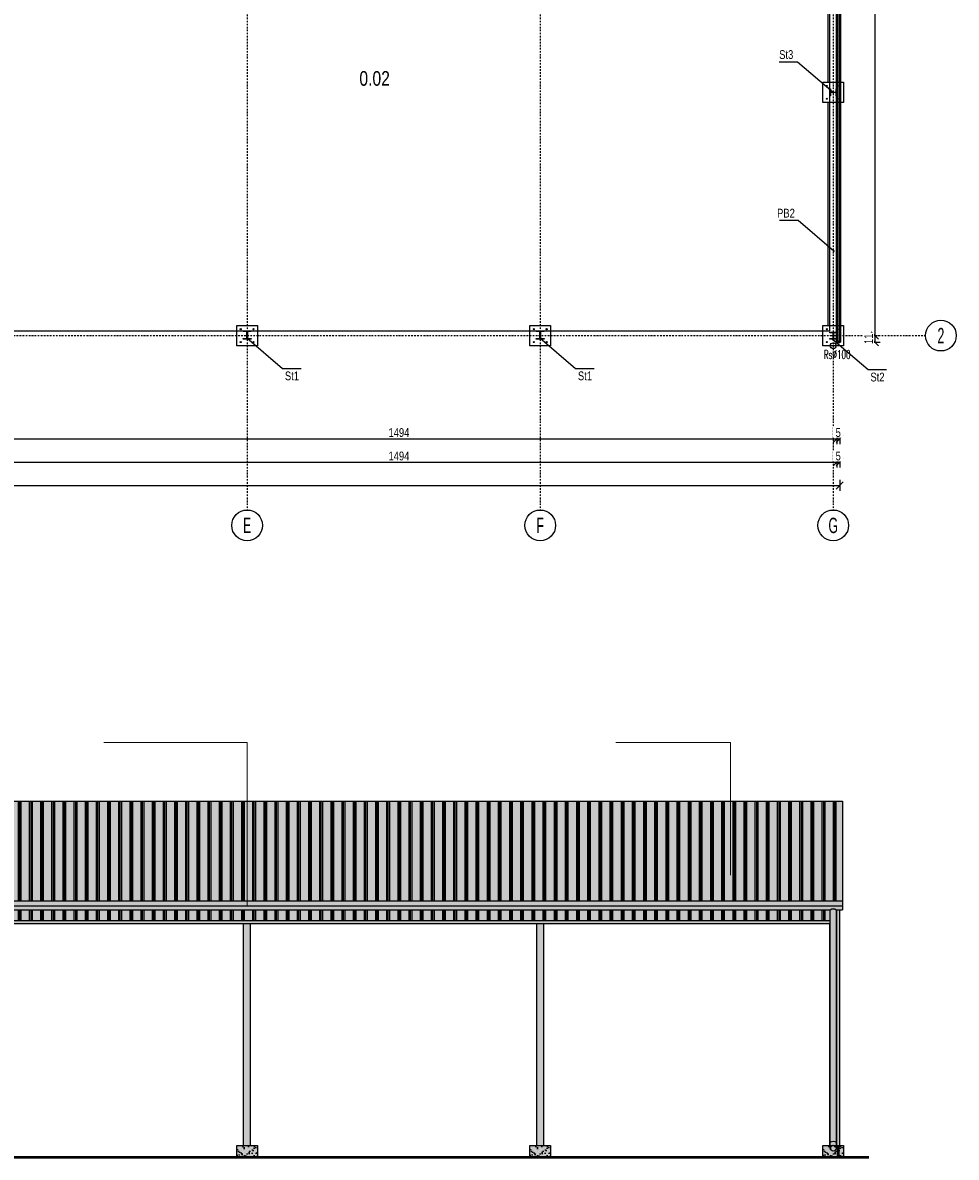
# Model space of a CAD drawing. Header units: centimetres. Extents: x 47725 to 65780, y 1892 to 12037.
# Tile 79 of 156: x 51190 to 52783, y 3119 to 5054. Entities that reach past the tile are written whole.
import ezdxf
from ezdxf.enums import TextEntityAlignment as Align

# ---------------------------------------------------------------- set-up
doc = ezdxf.new("R2010")
doc.units = ezdxf.units.CM
doc.header["$LTSCALE"] = 0.02
doc.linetypes.add('DASHDOT', pattern=[25.4, 12.7, -6.35, 0, -6.35])
doc.linetypes.add('DASHDOT2', pattern=[12.7, 6.35, -3.175, 0, -3.175])
for name, color, linetype in [('33 - linia 2', 3, 'Continuous'), ('333 - linia 3', 5, 'Continuous'), ('A-ELEWACJE', 3, 'Continuous'), ('A-Elewacje_wypełnienia', 7, 'Continuous'), ('A-Grid', 191, 'DASHDOT2'), ('A-OPISY', 70, 'Continuous'), ('CKDACH_OPIS', 3, 'Continuous'), ('CKPOM_OPIS', 3, 'Continuous'), ('CKWYMIAR', 3, 'Continuous'), ('CSPROFILE_OSIE', 1, 'DASHDOT'), ('OPIS_K_WYK', 3, 'Continuous')]:
    doc.layers.add(name, color=color, linetype=linetype)
doc.layers.add('CKPOM_NUM', color=6, linetype='Continuous', lineweight=50)
doc.layers.add('CKSCIANY_PRZEKR', color=6, linetype='Continuous', lineweight=50)
doc.layers.add('CKPOM_POWIERZ', color=1, linetype='Continuous', plot=False)
doc.layers.add('REV', color=20, linetype='Continuous', lineweight=40, plot=False)
doc.styles.add('BA_ARIAL_0.5', font='IC-Romans.shx', dxfattribs={"width": 0.5})
doc.styles.add('RomanS', font='romans.shx', dxfattribs={"width": 0.8})
doc.styles.get("Standard").update_dxf_attribs({"font": 'ic-simplex.shx', "width": 0.8})
doc.dimstyles.new('CADKON cm', dxfattribs={"dimscale": 10, "dimtxt": 2.5, "dimasz": 2.5, "dimexe": 1.8, "dimexo": 5, "dimgap": 0.6, "dimtad": 1, "dimrnd": 0.1, "dimtxsty": 'Standard', "dimblk1": 'OBLIQUE', "dimblk2": 'OBLIQUE', "dimsah": 1, "dimcen": 2.5, "dimadec": 1, "dimazin": 2, "dimtfac": 1, "dimtix": 1, "dimtmove": 2, "dimatfit": 3, "dimldrblk": 'OPEN30', "dimfxl": 5, "dimfxlon": 1, "dimtfill": 1, "dimtolj": 1, "dimarcsym": 0})
doc.dimstyles.new('Kopia2 CADKON cm', dxfattribs={"dimscale": 5, "dimtxt": 3, "dimasz": 2.5, "dimexe": 1.8, "dimexo": 5, "dimgap": 0.6, "dimtad": 1, "dimrnd": 0.5, "dimtxsty": 'Standard', "dimblk1": 'OBLIQUE', "dimblk2": 'OBLIQUE', "dimsah": 1, "dimcen": 2.5, "dimadec": 1, "dimazin": 2, "dimtfac": 1, "dimtix": 1, "dimtmove": 2, "dimatfit": 3, "dimldrblk": 'OPEN30', "dimfxl": 2, "dimfxlon": 1, "dimtfill": 1, "dimtolj": 1, "dimarcsym": 0})

# ---------------------------------------------------------------- blocks, each defined once
blk = doc.blocks.new('BA_Axis_Mark')
at = {"linetype": 'Continuous'}
blk.add_circle((0, 0), 37.5, dxfattribs=at)
at = {"linetype": 'Continuous', "style": 'BA_ARIAL_0.5', "width": 0.6}
blk.add_attdef('AXIS_NUMBER', text='', height=37.5, dxfattribs=at).set_placement((0, 0), align=Align.MIDDLE_CENTER)
blk = doc.blocks.new('A$7E8814A102C37C')
at = {"layer": 'A-Grid', "ltscale": 20}
blk.add_line((-237.5, -1667), (3157.5, -1667), dxfattribs=at)
for points in [[(2000, -130), (2000, -1964.5)], [(2500, -130), (2500, -1964.5)], [(3000, -130), (3000, -1964.5)]]:
    blk.add_lwpolyline(points, dxfattribs=at)
at = {"layer": 'A-Grid', "xscale": 0.7000000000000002, "yscale": 0.7000000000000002, "zscale": 0.7000000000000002, "rotation": 360}
for p, values in [((3183.7, -1667), {'AXIS_NUMBER': '2'}), ((2000, -1990.8), {'AXIS_NUMBER': 'E'}), ((2500, -1990.8), {'AXIS_NUMBER': 'F'}), ((3000, -1990.8), {'AXIS_NUMBER': 'G'})]:
    blk.add_blockref('BA_Axis_Mark', p, dxfattribs=at).add_auto_attribs(values)
blk = doc.blocks.new('A$7E8A9A372D53')
at = {"layer": '33 - linia 2'}
for points in [[(50, -50), (170, -50), (170, -61), (125.25, -61, 0.41421356), (113.25, -73), (113.25, -147, 0.41421356), (125.25, -159), (170, -159), (170, -170), (50, -170), (50, -159), (94.75, -159, 0.41421356), (106.75, -147), (106.75, -73, 0.41421356), (94.75, -61), (50, -61)], [(5040, -50), (5180, -50), (5180, -62), (5125.5, -62, 0.41421356), (5113.5, -74), (5113.5, -166, 0.41421356), (5125.5, -178), (5180, -178), (5180, -190), (5040, -190), (5040, -178), (5094.5, -178, 0.41421356), (5106.5, -166), (5106.5, -74, 0.41421356), (5094.5, -62), (5040, -62)], [(10040, -50), (10180, -50), (10180, -62), (10125.5, -62, 0.41421356), (10113.5, -74), (10113.5, -166, 0.41421356), (10125.5, -178), (10180, -178), (10180, -190), (10040, -190), (10040, -178), (10094.5, -178, 0.41421356), (10106.5, -166), (10106.5, -74, 0.41421356), (10094.5, -62), (10040, -62)], [(15040, -50), (15180, -50), (15180, -62), (15125.5, -62, 0.41421356), (15113.5, -74), (15113.5, -166, 0.41421356), (15125.5, -178), (15180, -178), (15180, -190), (15040, -190), (15040, -178), (15094.5, -178, 0.41421356), (15106.5, -166), (15106.5, -74, 0.41421356), (15094.5, -62), (15040, -62)], [(20040, -50), (20180, -50), (20180, -62), (20125.5, -62, 0.41421356), (20113.5, -74), (20113.5, -166, 0.41421356), (20125.5, -178), (20180, -178), (20180, -190), (20040, -190), (20040, -178), (20094.5, -178, 0.41421356), (20106.5, -166), (20106.5, -74, 0.41421356), (20094.5, -62), (20040, -62)], [(25040, -50), (25180, -50), (25180, -62), (25125.5, -62, 0.41421356), (25113.5, -74), (25113.5, -166, 0.41421356), (25125.5, -178), (25180, -178), (25180, -190), (25040, -190), (25040, -178), (25094.5, -178, 0.41421356), (25106.5, -166), (25106.5, -74, 0.41421356), (25094.5, -62), (25040, -62)], [(30050, -50), (30170, -50), (30170, -61), (30125.25, -61, 0.41421356), (30113.25, -73), (30113.25, -147, 0.41421356), (30125.25, -159), (30170, -159), (30170, -170), (30050, -170), (30050, -159), (30094.75, -159, 0.41421356), (30106.75, -147), (30106.75, -73, 0.41421356), (30094.75, -61), (30050, -61)], [(50, -4200), (50, -4320), (61, -4320), (61, -4275.25, -0.41421356), (73, -4263.25), (147, -4263.25, -0.41421356), (159, -4275.25), (159, -4320), (170, -4320), (170, -4200), (159, -4200), (159, -4244.75, -0.41421356), (147, -4256.75), (73, -4256.75, -0.41421356), (61, -4244.75), (61, -4200)], [(15050, -4200), (15050, -4320), (15061, -4320), (15061, -4275.25, -0.41421356), (15073, -4263.25), (15147, -4263.25, -0.41421356), (15159, -4275.25), (15159, -4320), (15170, -4320), (15170, -4200), (15159, -4200), (15159, -4244.75, -0.41421356), (15147, -4256.75), (15073, -4256.75, -0.41421356), (15061, -4244.75), (15061, -4200)], [(30050, -4200), (30050, -4320), (30061, -4320), (30061, -4275.25, -0.41421356), (30073, -4263.25), (30147, -4263.25, -0.41421356), (30159, -4275.25), (30159, -4320), (30170, -4320), (30170, -4200), (30159, -4200), (30159, -4244.75, -0.41421356), (30147, -4256.75), (30073, -4256.75, -0.41421356), (30061, -4244.75), (30061, -4200)], [(50, -8520), (50, -8400), (61, -8400), (61, -8444.75, 0.41421356), (73, -8456.75), (147, -8456.75, 0.41421356), (159, -8444.75), (159, -8400), (170, -8400), (170, -8520), (159, -8520), (159, -8475.25, 0.41421356), (147, -8463.25), (73, -8463.25, 0.41421356), (61, -8475.25), (61, -8520)], [(15050, -8520), (15050, -8400), (15061, -8400), (15061, -8444.75, 0.41421356), (15073, -8456.75), (15147, -8456.75, 0.41421356), (15159, -8444.75), (15159, -8400), (15170, -8400), (15170, -8520), (15159, -8520), (15159, -8475.25, 0.41421356), (15147, -8463.25), (15073, -8463.25, 0.41421356), (15061, -8475.25), (15061, -8520)], [(30050, -8520), (30050, -8400), (30061, -8400), (30061, -8444.75, 0.41421356), (30073, -8456.75), (30147, -8456.75, 0.41421356), (30159, -8444.75), (30159, -8400), (30170, -8400), (30170, -8520), (30159, -8520), (30159, -8475.25, 0.41421356), (30147, -8463.25), (30073, -8463.25, 0.41421356), (30061, -8475.25), (30061, -8520)], [(50, -12550), (170, -12550), (170, -12561), (125.25, -12561, 0.41421356), (113.25, -12573), (113.25, -12647, 0.41421356), (125.25, -12659), (170, -12659), (170, -12670), (50, -12670), (50, -12659), (94.75, -12659, 0.41421356), (106.75, -12647), (106.75, -12573, 0.41421356), (94.75, -12561), (50, -12561)], [(50, -12550), (170, -12550), (170, -12561), (125.25, -12561, 0.41421356), (113.25, -12573), (113.25, -12647, 0.41421356), (125.25, -12659), (170, -12659), (170, -12670), (50, -12670), (50, -12659), (94.75, -12659, 0.41421356), (106.75, -12647), (106.75, -12573, 0.41421356), (94.75, -12561), (50, -12561)], [(5040, -12530), (5180, -12530), (5180, -12542), (5125.5, -12542, 0.41421356), (5113.5, -12554), (5113.5, -12646, 0.41421356), (5125.5, -12658), (5180, -12658), (5180, -12670), (5040, -12670), (5040, -12658), (5094.5, -12658, 0.41421356), (5106.5, -12646), (5106.5, -12554, 0.41421356), (5094.5, -12542), (5040, -12542)], [(10040, -12530), (10180, -12530), (10180, -12542), (10125.5, -12542, 0.41421356), (10113.5, -12554), (10113.5, -12646, 0.41421356), (10125.5, -12658), (10180, -12658), (10180, -12670), (10040, -12670), (10040, -12658), (10094.5, -12658, 0.41421356), (10106.5, -12646), (10106.5, -12554, 0.41421356), (10094.5, -12542), (10040, -12542)], [(15040, -12530), (15180, -12530), (15180, -12542), (15125.5, -12542, 0.41421356), (15113.5, -12554), (15113.5, -12646, 0.41421356), (15125.5, -12658), (15180, -12658), (15180, -12670), (15040, -12670), (15040, -12658), (15094.5, -12658, 0.41421356), (15106.5, -12646), (15106.5, -12554, 0.41421356), (15094.5, -12542), (15040, -12542)], [(20040, -12530), (20180, -12530), (20180, -12542), (20125.5, -12542, 0.41421356), (20113.5, -12554), (20113.5, -12646, 0.41421356), (20125.5, -12658), (20180, -12658), (20180, -12670), (20040, -12670), (20040, -12658), (20094.5, -12658, 0.41421356), (20106.5, -12646), (20106.5, -12554, 0.41421356), (20094.5, -12542), (20040, -12542)], [(25040, -12530), (25180, -12530), (25180, -12542), (25125.5, -12542, 0.41421356), (25113.5, -12554), (25113.5, -12646, 0.41421356), (25125.5, -12658), (25180, -12658), (25180, -12670), (25040, -12670), (25040, -12658), (25094.5, -12658, 0.41421356), (25106.5, -12646), (25106.5, -12554, 0.41421356), (25094.5, -12542), (25040, -12542)], [(30050, -12550), (30170, -12550), (30170, -12561), (30125.25, -12561, 0.41421356), (30113.25, -12573), (30113.25, -12647, 0.41421356), (30125.25, -12659), (30170, -12659), (30170, -12670), (30050, -12670), (30050, -12659), (30094.75, -12659, 0.41421356), (30106.75, -12647), (30106.75, -12573, 0.41421356), (30094.75, -12561), (30050, -12561)]]:
    blk.add_lwpolyline(points, format="xyb", close=True, dxfattribs=at)
blk = doc.blocks.new('CKBL2082124121053')
at = {"layer": 'CKPOM_NUM', "width": 0.8, "flags": 8}
blk.add_attdef('CISLO', text='', height=25, dxfattribs=at).set_placement((51825.3, 5145.6), align=Align.BOTTOM_CENTER)
at = {"layer": 'CKPOM_OPIS', "width": 0.8, "flags": 9}
for tag in ['PLOCHA_DLE_NV_366/2013', 'DEFINICE_SKLADBY', 'POZNÁMKA', 'K._VÝŠKA', 'PODLAHA', 'SKLADBA', 'TEPLOTA', 'PODLAZI', 'POVRCH', 'PLOCHA', 'JMENO', 'OBVOD', 'OBJEM', 'STROP', 'VYSKA', 'STĚNY', 'ZONA', 'BYT']:
    blk.add_attdef(tag, text='', height=20, dxfattribs=at).set_placement((51825.3, 5145.6), align=Align.BOTTOM_CENTER)
blk = doc.blocks.new('_OBLIQUE')
at = {"color": 0, "linetype": 'ByBlock'}
blk.add_line((-0.5, -0.5), (0.5, 0.5), dxfattribs=at)
blk = doc.blocks.new('A$7E87C121A38CF')
blk.add_lwpolyline([(-36.1, 119, -0.352544), (-26.1, 119), (-26.1, -287.9, -1), (-36.1, -287.9)], format="xyb", close=True)
blk.add_lwpolyline([(-36.1, -277.6, -0.3223), (-26.1, -277.6)], format="xyb")
blk.add_circle((-31.1, -287.9), 5)
blk = doc.blocks.new('*D1988')
at = {"layer": 'CKWYMIAR', "color": 0, "lineweight": -2}
for p, q in [((51084.8, 4354.6), (51084.8, 4335.6)), ((51084.8, 4344.6), (52578.8, 4344.6)), ((52578.8, 4354.6), (52578.8, 4335.6))]:
    blk.add_line(p, q, dxfattribs=at)
at = {"layer": 'CKWYMIAR', "color": 0, "lineweight": -2, "xscale": 12.5, "yscale": 12.5, "zscale": 12.5, "rotation": 180}
blk.add_blockref('_OBLIQUE', (51084.8, 4344.6), dxfattribs=at)
at = {"layer": 'CKWYMIAR', "color": 0, "lineweight": -2, "xscale": 12.5, "yscale": 12.5, "zscale": 12.5}
blk.add_blockref('_OBLIQUE', (52578.8, 4344.6), dxfattribs=at)
at = {"layer": 'CKWYMIAR', "color": 0, "insert": (51831.8, 4355.1), "char_height": 15, "attachment_point": 5, "bg_fill": 3, "box_fill_scale": 1.1, "bg_fill_color": 256, "bg_fill_true_color": 13158600, "bg_fill_transparency": 0}
blk.add_mtext('\\A1;1494', dxfattribs=at)
blk = doc.blocks.new('_Open30')
at = {"color": 0, "linetype": 'ByBlock', "lineweight": -2}
for p, q in [((-1, 0.27), (0, 0)), ((0, 0), (-1, -0.27)), ((0, 0), (-1, 0))]:
    blk.add_line(p, q, dxfattribs=at)
blk = doc.blocks.new('*D1989')
at = {"layer": 'CKWYMIAR', "color": 0, "lineweight": -2}
for p, q in [((52578.8, 4354.6), (52578.8, 4335.6)), ((52578.8, 4344.6), (52583.8, 4344.6)), ((52583.8, 4354.6), (52583.8, 4335.6))]:
    blk.add_line(p, q, dxfattribs=at)
at = {"layer": 'CKWYMIAR', "color": 0, "lineweight": -2, "xscale": 12.5, "yscale": 12.5, "zscale": 12.5}
blk.add_blockref('_OBLIQUE', (52578.8, 4344.6), dxfattribs=at)
at = {"layer": 'CKWYMIAR', "color": 0, "lineweight": -2, "xscale": 12.5, "yscale": 12.5, "zscale": 12.5, "rotation": 180}
blk.add_blockref('_OBLIQUE', (52583.8, 4344.6), dxfattribs=at)
at = {"layer": 'CKWYMIAR', "color": 0, "insert": (52581.3, 4355.1), "char_height": 15, "attachment_point": 5, "bg_fill": 3, "box_fill_scale": 1.1, "bg_fill_color": 256, "bg_fill_true_color": 13158600, "bg_fill_transparency": 0}
blk.add_mtext('\\A1;5', dxfattribs=at)
blk = doc.blocks.new('*D1997')
at = {"layer": 'CKWYMIAR', "color": 0, "lineweight": -2}
for p, q in [((51084.8, 4314.6), (51084.8, 4295.6)), ((51084.8, 4304.6), (52578.8, 4304.6)), ((52578.8, 4314.6), (52578.8, 4295.6))]:
    blk.add_line(p, q, dxfattribs=at)
at = {"layer": 'CKWYMIAR', "color": 0, "lineweight": -2, "xscale": 12.5, "yscale": 12.5, "zscale": 12.5, "rotation": 180}
blk.add_blockref('_OBLIQUE', (51084.8, 4304.6), dxfattribs=at)
at = {"layer": 'CKWYMIAR', "color": 0, "lineweight": -2, "xscale": 12.5, "yscale": 12.5, "zscale": 12.5}
blk.add_blockref('_OBLIQUE', (52578.8, 4304.6), dxfattribs=at)
at = {"layer": 'CKWYMIAR', "color": 0, "insert": (51831.8, 4315.1), "char_height": 15, "attachment_point": 5, "bg_fill": 3, "box_fill_scale": 1.1, "bg_fill_color": 256, "bg_fill_true_color": 13158600, "bg_fill_transparency": 0}
blk.add_mtext('\\A1;1494', dxfattribs=at)
blk = doc.blocks.new('*D1998')
at = {"layer": 'CKWYMIAR', "color": 0, "lineweight": -2}
for p, q in [((52578.8, 4314.6), (52578.8, 4295.6)), ((52578.8, 4304.6), (52583.8, 4304.6)), ((52583.8, 4314.6), (52583.8, 4295.6))]:
    blk.add_line(p, q, dxfattribs=at)
at = {"layer": 'CKWYMIAR', "color": 0, "lineweight": -2, "xscale": 12.5, "yscale": 12.5, "zscale": 12.5}
blk.add_blockref('_OBLIQUE', (52578.8, 4304.6), dxfattribs=at)
at = {"layer": 'CKWYMIAR', "color": 0, "lineweight": -2, "xscale": 12.5, "yscale": 12.5, "zscale": 12.5, "rotation": 180}
blk.add_blockref('_OBLIQUE', (52583.8, 4304.6), dxfattribs=at)
at = {"layer": 'CKWYMIAR', "color": 0, "insert": (52581.3, 4315.1), "char_height": 15, "attachment_point": 5, "bg_fill": 3, "box_fill_scale": 1.1, "bg_fill_color": 256, "bg_fill_true_color": 13158600, "bg_fill_transparency": 0}
blk.add_mtext('\\A1;5', dxfattribs=at)
blk = doc.blocks.new('*D1999')
at = {"layer": 'CKWYMIAR', "color": 0, "lineweight": -2}
for p, q in [((49561.8, 4274.6), (49561.8, 4255.6)), ((49561.8, 4264.6), (52583.8, 4264.6)), ((52583.8, 4274.6), (52583.8, 4255.6))]:
    blk.add_line(p, q, dxfattribs=at)
at = {"layer": 'CKWYMIAR', "color": 0, "lineweight": -2, "xscale": 12.5, "yscale": 12.5, "zscale": 12.5, "rotation": 180}
blk.add_blockref('_OBLIQUE', (49561.8, 4264.6), dxfattribs=at)
at = {"layer": 'CKWYMIAR', "color": 0, "lineweight": -2, "xscale": 12.5, "yscale": 12.5, "zscale": 12.5}
blk.add_blockref('_OBLIQUE', (52583.8, 4264.6), dxfattribs=at)
at = {"layer": 'CKWYMIAR', "color": 0, "insert": (51072.8, 4275.1), "char_height": 15, "attachment_point": 5, "bg_fill": 3, "box_fill_scale": 1.1, "bg_fill_color": 256, "bg_fill_true_color": 13158600, "bg_fill_transparency": 0}
blk.add_mtext('\\A1;3022', dxfattribs=at)
blk = doc.blocks.new('*D2005')
at = {"layer": 'CKWYMIAR', "color": 0, "lineweight": -2}
for p, q in [((52633.8, 5770.6), (52652.8, 5770.6)), ((52643.8, 5770.6), (52643.8, 4520.6)), ((52650.2, 4520.6), (52652.8, 4520.6))]:
    blk.add_line(p, q, dxfattribs=at)
at = {"layer": 'CKWYMIAR', "color": 0, "lineweight": -2, "xscale": 12.5, "yscale": 12.5, "zscale": 12.5}
for p, rotation in [((52643.8, 5770.6), 90), ((52643.8, 4520.6), 270)]:
    blk.add_blockref('_OBLIQUE', p, dxfattribs=dict(at, rotation=rotation))
at = {"layer": 'CKWYMIAR', "color": 0, "insert": (52633.3, 5145.6), "char_height": 15, "attachment_point": 5, "rotation": 90, "bg_fill": 3, "box_fill_scale": 1.1, "bg_fill_color": 256, "bg_fill_true_color": 13158600, "bg_fill_transparency": 0}
blk.add_mtext('\\A1;1250', dxfattribs=at)
blk = doc.blocks.new('*D2006')
at = {"layer": 'CKWYMIAR', "color": 0, "lineweight": -2}
for p, q in [((52643.8, 4520.6), (52643.8, 4509.6)), ((52650.2, 4520.6), (52652.8, 4520.6)), ((52633.8, 4509.6), (52652.8, 4509.6))]:
    blk.add_line(p, q, dxfattribs=at)
at = {"layer": 'CKWYMIAR', "color": 0, "lineweight": -2, "xscale": 12.5, "yscale": 12.5, "zscale": 12.5}
for p, rotation in [((52643.8, 4520.6), 270), ((52643.8, 4509.6), 90)]:
    blk.add_blockref('_OBLIQUE', p, dxfattribs=dict(at, rotation=rotation))
at = {"layer": 'CKWYMIAR', "color": 0, "insert": (52633.3, 4515.1), "char_height": 15, "attachment_point": 5, "rotation": 90, "bg_fill": 3, "box_fill_scale": 1.1, "bg_fill_color": 256, "bg_fill_true_color": 13158600, "bg_fill_transparency": 0}
blk.add_mtext('\\A1;11', dxfattribs=at)
blk = doc.blocks.new('A$7E8A16153526364')
at = {"layer": '33 - linia 2'}
for points in [[(-30285, 65), (-29935, 65), (-29935, -285), (-30285, -285)], [(-25285, 65), (-24935, 65), (-24935, -285), (-25285, -285)], [(-20285, 65), (-19935, 65), (-19935, -285), (-20285, -285)], [(-15285, 65), (-14935, 65), (-14935, -285), (-15285, -285)], [(-10285, 65), (-9935, 65), (-9935, -285), (-10285, -285)], [(-5285, 65), (-4935, 65), (-4935, -285), (-5285, -285)], [(-285, 65), (65, 65), (65, -285), (-285, -285)], [(-30285, -4085), (-29935, -4085), (-29935, -4435), (-30285, -4435)], [(-15285, -4085), (-14935, -4085), (-14935, -4435), (-15285, -4435)], [(-285, -4085), (65, -4085), (65, -4435), (-285, -4435)], [(-30285, -8285), (-29935, -8285), (-29935, -8635), (-30285, -8635)], [(-15285, -8285), (-14935, -8285), (-14935, -8635), (-15285, -8635)], [(-285, -8285), (65, -8285), (65, -8635), (-285, -8635)], [(-30285, -12435), (-29935, -12435), (-29935, -12785), (-30285, -12785)], [(-25285, -12435), (-24935, -12435), (-24935, -12785), (-25285, -12785)], [(-20285, -12435), (-19935, -12435), (-19935, -12785), (-20285, -12785)], [(-15285, -12435), (-14935, -12435), (-14935, -12785), (-15285, -12785)], [(-10285, -12435), (-9935, -12435), (-9935, -12785), (-10285, -12785)], [(-5285, -12435), (-4935, -12435), (-4935, -12785), (-5285, -12785)], [(-285, -12435), (65, -12435), (65, -12785), (-285, -12785)]]:
    blk.add_lwpolyline(points, close=True, dxfattribs=at)
for centre in [(-30220, 0), (-30000, 0), (-25220, 0), (-25000, 0), (-20220, 0), (-20000, 0), (-15220, 0), (-15000, 0), (-10220, 0), (-10000, 0), (-5220, 0), (-5000, 0), (-220, 0), (0, 0), (-30220, -220), (-30000, -220), (-25220, -220), (-25000, -220), (-20220, -220), (-20000, -220), (-15220, -220), (-15000, -220), (-10220, -220), (-10000, -220), (-5220, -220), (-5000, -220), (-220, -220), (0, -220), (-30220, -4150), (-30000, -4150), (-15220, -4150), (-15000, -4150), (-220, -4150), (0, -4150), (-30220, -4370), (-30000, -4370), (-15220, -4370), (-15000, -4370), (-220, -4370), (0, -4370), (-30220, -8350), (-30000, -8350), (-15220, -8350), (-15000, -8350), (-220, -8350), (0, -8350), (-30220, -8570), (-30000, -8570), (-15220, -8570), (-15000, -8570), (-220, -8570), (0, -8570), (-30220, -12500), (-30000, -12500), (-25220, -12500), (-25000, -12500), (-20220, -12500), (-20000, -12500), (-15220, -12500), (-15000, -12500), (-10220, -12500), (-10000, -12500), (-5220, -12500), (-5000, -12500), (-220, -12500), (0, -12500), (-30220, -12720), (-30000, -12720), (-25220, -12720), (-25000, -12720), (-20220, -12720), (-20000, -12720), (-15220, -12720), (-15000, -12720), (-10220, -12720), (-10000, -12720), (-5220, -12720), (-5000, -12720), (-220, -12720), (0, -12720)]:
    blk.add_circle(centre, 9, dxfattribs=at)
at = {"layer": '333 - linia 3'}
for points in [[(-29935, -50), (-29935, -200), (-25285, -200), (-25285, -50)], [(-19935, -50), (-19935, -200), (-15285, -200), (-15285, -50)], [(-14935, -50), (-14935, -200), (-10285, -200), (-10285, -50)], [(-4935, -50), (-4935, -200), (-285, -200), (-285, -50)], [(-30170, -4085), (-30020, -4085), (-30020, -285), (-30170, -285)], [(-15200, -4105), (-15050, -4105), (-15050, -305), (-15200, -305)], [(-200, -4085), (-50, -4085), (-50, -285), (-200, -285)], [(-30170, -8285), (-30020, -8285), (-30020, -4435), (-30170, -4435)], [(-200, -8285), (-50, -8285), (-50, -4435), (-200, -4435)], [(-30170, -12435), (-30020, -12435), (-30020, -8635), (-30170, -8635)], [(-15200, -12455), (-15050, -12455), (-15050, -8655), (-15200, -8655)], [(-200, -12435), (-50, -12435), (-50, -8635), (-200, -8635)]]:
    blk.add_lwpolyline(points, close=True, dxfattribs=at)
for points in [[(-15050, -5860), (-15050, -4455), (-15200, -4455), (-15200, -5860)], [(-15050, -5860), (-15200, -5860)], [(-15050, -6860), (-15200, -6860)], [(-15200, -6860), (-15200, -8305), (-15050, -8305), (-15050, -6860)]]:
    blk.add_lwpolyline(points, dxfattribs=at)

msp = doc.modelspace()

# ---------------------------------------------------------------- hatches: boundary and pattern name
at = {"layer": 'A-Elewacje_wypełnienia'}
h = msp.add_hatch(dxfattribs=at)
h.set_pattern_fill('GLASS_FLAT', color=256, scale=3, angle=90)
h.set_pattern_definition([(90, (0, 1000), (-19.05, -3e-15), []), (90, (-2.381, 1000), (-19.05, -3e-15), []), (90, (-4.762, 1000), (-19.05, -3e-15), [])])
h.paths.add_polyline_path([(52588.82, 3555.99), (52588.82, 3726.406), (49556.82, 3726.406), (49556.82, 3555.99)])
at = {"layer": 'A-Elewacje_wypełnienia', "true_color": 0x383e42}
h = msp.add_hatch(color=250, dxfattribs=at)
h.dxf.hatch_style = 1
h.paths.add_polyline_path([(52588.82, 3541.126), (52588.82, 3726.406), (49556.82, 3726.406), (49556.82, 3541.126)])
h = msp.add_hatch(color=250, dxfattribs=at)
h.dxf.hatch_style = 1
h.paths.add_polyline_path([(52583.82, 3543.529), (51083.82, 3543.529), (51083.82, 3517.625), (52583.82, 3517.625)])
at = {"layer": 'A-Elewacje_wypełnienia'}
h = msp.add_hatch(dxfattribs=at)
h.set_pattern_fill('GLASS_FLAT', color=256, scale=3, angle=90)
h.set_pattern_definition([(90, (0, 100), (-19.05, -3e-15), []), (90, (-2.381, 100), (-19.05, -3e-15), []), (90, (-4.762, 100), (-19.05, -3e-15), [])])
h.paths.add_polyline_path([(52567.82, 3541.126), (51083.82, 3541.126), (51083.82, 3523.625), (52567.82, 3523.625)])
at = {"layer": 'A-Elewacje_wypełnienia', "true_color": 0x383e42}
h = msp.add_hatch(color=250, dxfattribs=at)
h.dxf.hatch_style = 1
h.paths.add_polyline_path([(51578.82, 3517.625), (51566.82, 3517.625), (51566.82, 3138.769), (51578.82, 3138.769)])
h = msp.add_hatch(color=250, dxfattribs=at)
h.dxf.hatch_style = 1
h.paths.add_polyline_path([(52078.82, 3517.625), (52066.82, 3517.625), (52066.82, 3118.769), (52078.82, 3118.769)])
h = msp.add_hatch(color=250, dxfattribs=at)
h.dxf.hatch_style = 1
h.paths.add_polyline_path([(52566.82, 3138.769), (52578.82, 3138.769), (52583.82, 3138.769), (52583.82, 3517.625), (52566.82, 3517.625)])
h = msp.add_hatch(color=250, dxfattribs=at)
h.dxf.hatch_style = 1
h.paths.add_polyline_path([(51590.32, 3138.769), (51555.32, 3138.769), (51555.32, 3118.769), (51590.32, 3118.769)])
at = {"layer": 'A-Elewacje_wypełnienia', "transparency": 33554661}
h = msp.add_hatch(dxfattribs=at)
h.set_pattern_fill('AR-SAND', color=256, scale=0.25, style=0)
h.set_pattern_definition([(37.5, (0, 100), (-0.4000078, 12.235331), [0, -9.652, 0, -10.795, 0, -10.31875]), (7.5, (0, 100), (11.238082, 17.9206275), [0, -5.207, 0, -8.6995, 0, -3.33375]), (327.5, (-7.81, 100), (19.7748093, 0.0359296), [0, -3.175, 0, -11.43, 0, -14.9225]), (317.5, (-7.81, 100), (19.0889113, 5.573233), [0, -1.5875, 0, -7.493, 0, -8.5725])])
h.paths.add_polyline_path([(51590.32, 3138.769), (51555.32, 3138.769), (51555.32, 3118.769), (51590.32, 3118.769)])
at = {"layer": 'A-Elewacje_wypełnienia', "true_color": 0x383e42}
h = msp.add_hatch(color=250, dxfattribs=at)
h.dxf.hatch_style = 1
h.paths.add_polyline_path([(52090.32, 3138.769), (52055.32, 3138.769), (52055.32, 3118.769), (52090.32, 3118.769)])
at = {"layer": 'A-Elewacje_wypełnienia', "transparency": 33554661}
h = msp.add_hatch(dxfattribs=at)
h.set_pattern_fill('AR-SAND', color=256, scale=0.25, style=0)
h.set_pattern_definition([(37.5, (500, 100), (-0.4000078, 12.235331), [0, -9.652, 0, -10.795, 0, -10.31875]), (7.5, (500, 100), (11.238082, 17.9206275), [0, -5.207, 0, -8.6995, 0, -3.33375]), (327.5, (492.19, 100), (19.7748093, 0.0359296), [0, -3.175, 0, -11.43, 0, -14.9225]), (317.5, (492.19, 100), (19.0889113, 5.573233), [0, -1.5875, 0, -7.493, 0, -8.5725])])
h.paths.add_polyline_path([(52090.32, 3138.769), (52055.32, 3138.769), (52055.32, 3118.769), (52090.32, 3118.769)])
at = {"layer": 'A-Elewacje_wypełnienia', "true_color": 0x383e42}
h = msp.add_hatch(color=250, dxfattribs=at)
h.dxf.hatch_style = 1
h.paths.add_polyline_path([(52590.32, 3138.769), (52555.32, 3138.769), (52555.32, 3118.769), (52590.32, 3118.769)])
at = {"layer": 'A-Elewacje_wypełnienia', "transparency": 33554661}
h = msp.add_hatch(dxfattribs=at)
h.set_pattern_fill('AR-SAND', color=256, scale=0.25, style=0)
h.set_pattern_definition([(37.5, (1000, 100), (-0.4000078, 12.235331), [0, -9.652, 0, -10.795, 0, -10.31875]), (7.5, (1000, 100), (11.238082, 17.9206275), [0, -5.207, 0, -8.6995, 0, -3.33375]), (327.5, (992.19, 100), (19.7748093, 0.0359296), [0, -3.175, 0, -11.43, 0, -14.9225]), (317.5, (992.19, 100), (19.0889113, 5.573233), [0, -1.5875, 0, -7.493, 0, -8.5725])])
h.paths.add_polyline_path([(52590.32, 3138.769), (52555.32, 3138.769), (52555.32, 3118.769), (52590.32, 3118.769)])
at = {"layer": 'A-Elewacje_wypełnienia', "true_color": 0x383e42, "transparency": 33554636}
h = msp.add_hatch(color=250, dxfattribs=at)
h.dxf.hatch_style = 1
h.paths.add_polyline_path([(52583.82, 3118.769), (52583.82, 3138.769), (52578.82, 3138.769), (52578.82, 3118.769)])

# ---------------------------------------------------------------- linework, layer by layer
msp.add_circle((52572.82, 4503.354), 5)
at = {"layer": 'A-ELEWACJE'}
for p, q in [((52588.82, 3555.99), (49556.82, 3555.99)), ((52578.82, 3138.769), (52578.82, 3541.126)), ((52583.82, 3138.769), (52583.82, 3541.126)), ((51083.82, 3522.625), (52567.82, 3522.625)), ((51083.82, 3517.625), (52567.82, 3517.625)), ((51566.82, 3138.769), (51566.82, 3517.625)), ((51578.82, 3138.769), (51578.82, 3517.625)), ((52066.82, 3138.769), (52066.82, 3517.625)), ((52078.82, 3138.769), (52078.82, 3517.625)), ((52566.82, 3138.769), (52566.82, 3517.625)), ((52577.82, 3517.625), (52578.82, 3517.625))]:
    msp.add_line(p, q, dxfattribs=at)
at = {"layer": 'A-ELEWACJE', "color": 1, "lineweight": 50}
msp.add_line((49300.617, 3118.769), (52633.82, 3118.769), dxfattribs=at)
at = {"layer": 'A-ELEWACJE'}
msp.add_lwpolyline([(49556.82, 3726.406), (52588.82, 3726.406), (52588.82, 3547.376), (49556.82, 3547.376)], close=True, dxfattribs=at)
for points in [[(52588.82, 3549.779), (52588.82, 3541.126)], [(51056.875, 3541.126), (52567.82, 3541.126)], [(52577.82, 3541.126), (52588.82, 3541.126)], [(51555.32, 3118.769), (51555.32, 3138.769), (51590.32, 3138.769), (51590.32, 3118.769)], [(52055.32, 3118.769), (52055.32, 3138.769), (52090.32, 3138.769), (52090.32, 3118.769)], [(52555.32, 3118.769), (52555.32, 3138.769), (52590.32, 3138.769), (52590.32, 3118.769)], [(52578.82, 3138.769), (52583.82, 3138.769)]]:
    msp.add_lwpolyline(points, dxfattribs=at)
at = {"layer": 'A-OPISY', "lineweight": 0}
for points in [[(51572.727, 3547.187), (51572.727, 3826.406), (51328.385, 3826.406)], [(52397.74, 3600.149), (52397.74, 3826.406), (52202.126, 3826.406)]]:
    msp.add_lwpolyline(points, dxfattribs=at)
at = {"layer": 'CKPOM_POWIERZ'}
msp.add_lwpolyline([(51084.819, 4528.604), (52566.82, 4528.604), (52566.82, 5762.604), (51084.819, 5762.604)], close=True, dxfattribs=at)
at = {"layer": 'CKSCIANY_PRZEKR'}
for p, q in [((52578.82, 5776.604), (52578.82, 4509.604)), ((52583.82, 5781.604), (52583.82, 4509.604))]:
    msp.add_line(p, q, dxfattribs=at)
msp.add_lwpolyline([(52583.82, 4509.604), (52578.82, 4509.604)], dxfattribs=at)
at = {"layer": 'CSPROFILE_OSIE'}
for p, q in [((52565.82, 4520.604), (52579.82, 4520.604)), ((52572.82, 4513.604), (52572.82, 4527.604))]:
    msp.add_line(p, q, dxfattribs=at)
at = {"layer": 'OPIS_K_WYK', "ltscale": 0.5}
for points in [[(52511.957, 4987.343), (52480.325, 4987.343)], [(51633.334, 4464.54), (51664.966, 4464.54)], [(52133.334, 4464.54), (52164.966, 4464.54)], [(52632.334, 4462.54), (52663.966, 4462.54)]]:
    msp.add_lwpolyline(points, dxfattribs=at)

# ---------------------------------------------------------------- block references
at = {"layer": 'A-ELEWACJE'}
msp.add_blockref('A$7E87C121A38CF', (52603.927, 3422.15), dxfattribs=at)
at = {"layer": 'A-Grid', "lineweight": -3}
msp.add_blockref('A$7E8814A102C37C', (49572.82, 6187.604), dxfattribs=at)
at = {"layer": 'CKPOM_NUM'}
ref = msp.add_blockref('CKBL2082124121053', (51825.32, 4938.586), dxfattribs=at)
ref.add_attrib('CISLO_001', '0.02', (51764.32, 4946.836), dxfattribs={"height": 25, "width": 0.8})
at = {"layer": 'REV', "xscale": 0.1, "yscale": 0.1, "zscale": 0.1}
msp.add_blockref('A$7E8A9A372D53', (49561.82, 5781.604), dxfattribs=at)

# ---------------------------------------------------------------- texts
at = {"layer": 'CKDACH_OPIS', "linetype": 'Continuous', "lineweight": 9, "style": 'RomanS', "width": 0.6}
msp.add_text('Rs∅100', height=15, rotation=359.998229, dxfattribs=at).set_placement((52556.786, 4480.749))
at = {"layer": 'OPIS_K_WYK', "linetype": 'Continuous', "width": 0.8}
for s, p in [('St3', (52480.569, 4992.487)), ('St1', (51637.242, 4444.396)), ('St1', (52137.242, 4444.396)), ('St2', (52636.242, 4442.396))]:
    msp.add_text(s, height=15, dxfattribs=at).set_placement(p)

# ---------------------------------------------------------------- leaders
at = {"layer": 'OPIS_K_WYK', "ltscale": 0.5}
for points in [[(52572.82, 4935.279), (52511.957, 4987.343)], [(51572.47, 4516.604), (51633.334, 4464.54)], [(52072.47, 4516.604), (52133.334, 4464.54)], [(52571.47, 4514.604), (52632.334, 4462.54)]]:
    msp.add_leader(points, dimstyle='CADKON cm', override={"dimscale": 5, "dimldrblk": 'DotSmall'}, dxfattribs=at)

# ---------------------------------------------------------------- next in the draw order: dimensions: what is measured, and where the dimension line sits
at = {"layer": 'CKWYMIAR'}
dim = msp.add_linear_dim(base=(52578.82, 4344.614), p1=(51084.819, 4509.604), p2=(52578.82, 4509.604), dimstyle='Kopia2 CADKON cm', dxfattribs=at)
dim.commit()
dim.dimension.update_dxf_attribs({"geometry": '*D1988', "text_midpoint": (51831.82, 4355.114)})

# ---------------------------------------------------------------- next in the draw order: dimensions: what is measured, and where the dimension line sits
dim = msp.add_linear_dim(base=(52583.82, 4344.614), p1=(52578.82, 4509.604), p2=(52583.82, 4509.604), dimstyle='Kopia2 CADKON cm', override={"dimtmove": 2}, dxfattribs=at)
dim.commit()
dim.dimension.update_dxf_attribs({"geometry": '*D1989', "text_midpoint": (52581.32, 4355.114)})

# ---------------------------------------------------------------- next in the draw order: dimensions: what is measured, and where the dimension line sits
dim = msp.add_linear_dim(base=(52578.82, 4304.614), p1=(51084.819, 4509.604), p2=(52578.82, 4509.604), dimstyle='Kopia2 CADKON cm', override={"dimtmove": 2}, dxfattribs=at)
dim.commit()
dim.dimension.update_dxf_attribs({"geometry": '*D1997', "text_midpoint": (51831.82, 4315.114)})

# ---------------------------------------------------------------- next in the draw order: dimensions: what is measured, and where the dimension line sits
dim = msp.add_linear_dim(base=(52583.82, 4304.614), p1=(52578.82, 4509.604), p2=(52583.82, 4509.604), dimstyle='Kopia2 CADKON cm', override={"dimtmove": 2}, dxfattribs=at)
dim.commit()
dim.dimension.update_dxf_attribs({"geometry": '*D1998', "text_midpoint": (52581.32, 4315.114)})

# ---------------------------------------------------------------- next in the draw order: dimensions: what is measured, and where the dimension line sits
dim = msp.add_linear_dim(base=(52583.82, 4264.614), p1=(49561.82, 4509.604), p2=(52583.82, 4509.604), dimstyle='Kopia2 CADKON cm', dxfattribs=at)
dim.commit()
dim.dimension.update_dxf_attribs({"geometry": '*D1999', "text_midpoint": (51072.82, 4275.114)})

# ---------------------------------------------------------------- next in the draw order: dimensions: what is measured, and where the dimension line sits
dim = msp.add_linear_dim(base=(52643.78, 4520.604), p1=(52492.043, 5770.604), p2=(52625.152, 4520.604), angle=90, dimstyle='Kopia2 CADKON cm', override={"dimtmove": 2}, dxfattribs=at)
dim.commit()
dim.dimension.update_dxf_attribs({"geometry": '*D2005', "text_midpoint": (52633.28, 5145.604)})

# ---------------------------------------------------------------- next in the draw order: linework, layer by layer
at = {"layer": 'OPIS_K_WYK', "ltscale": 0.5}
msp.add_lwpolyline([(52512.957, 4716.819), (52481.325, 4716.819)], dxfattribs=at)

# ---------------------------------------------------------------- next in the draw order: texts
at = {"layer": 'OPIS_K_WYK', "linetype": 'Continuous', "width": 0.8}
msp.add_text('PB2', height=15, dxfattribs=at).set_placement((52477.009, 4721.963))

# ---------------------------------------------------------------- next in the draw order: dimensions: what is measured, and where the dimension line sits
at = {"layer": 'CKWYMIAR'}
dim = msp.add_linear_dim(base=(52643.78, 4509.604), p1=(52625.152, 4520.604), p2=(52583.82, 4509.604), angle=90, dimstyle='Kopia2 CADKON cm', override={"dimtmove": 2}, dxfattribs=at)
dim.commit()
dim.dimension.update_dxf_attribs({"geometry": '*D2006', "text_midpoint": (52633.28, 4515.104)})

# ---------------------------------------------------------------- next in the draw order: leaders
at = {"layer": 'OPIS_K_WYK', "ltscale": 0.5}
msp.add_leader([(52573.82, 4664.755), (52512.957, 4716.819)], dimstyle='CADKON cm', override={"dimscale": 5, "dimldrblk": 'DotSmall'}, dxfattribs=at)

# ---------------------------------------------------------------- next in the draw order: block references
at = {"layer": 'A-ELEWACJE', "xscale": 0.1, "yscale": 0.1, "zscale": 0.1}
msp.add_blockref('A$7E8A16153526364', (52583.82, 5781.604), dxfattribs=at)

doc.saveas('drawing.dxf')
